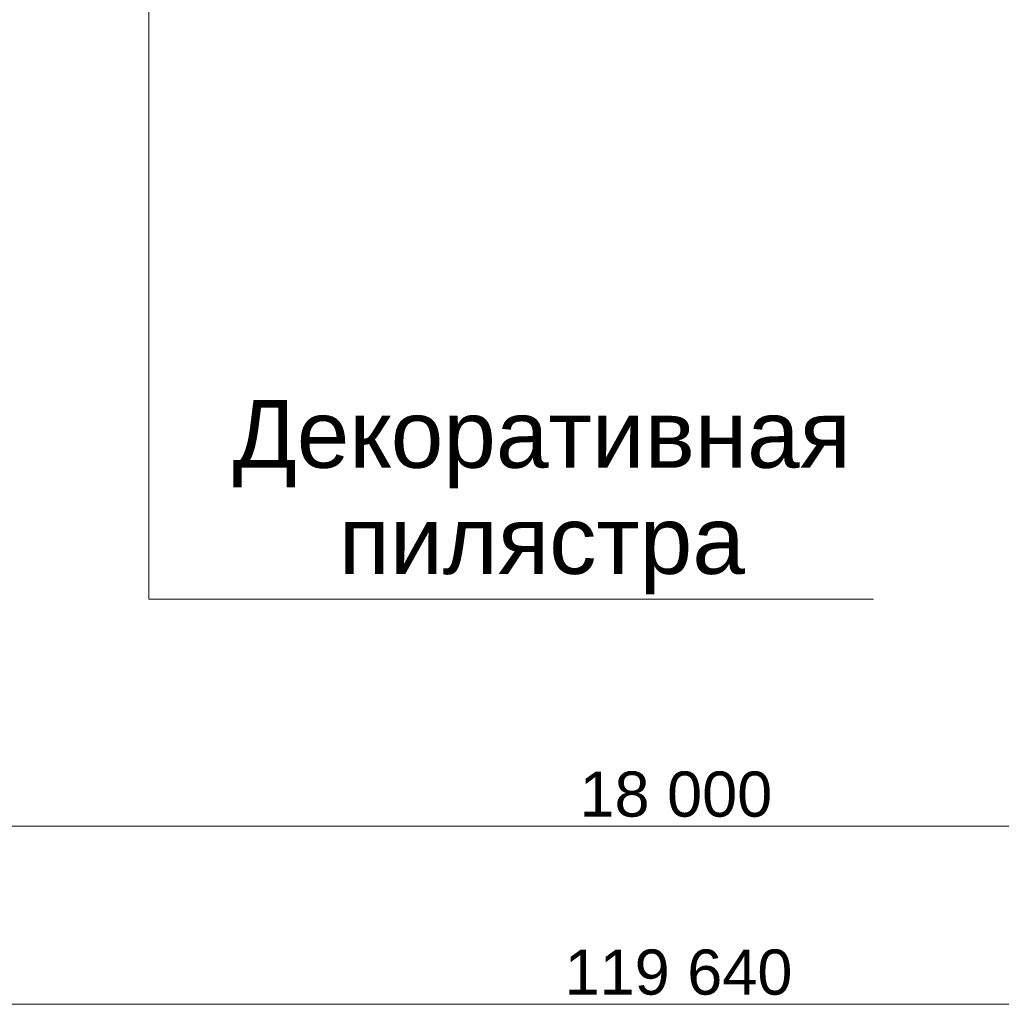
# Model space of a CAD drawing. Header units: millimetres. Extents: x -95523 to 190468, y -7401 to 17692.
# Tile 31 of 139: x -34967 to -30617, y -5500 to -1136. Entities that reach past the tile are written whole.
import ezdxf

# ---------------------------------------------------------------- set-up
doc = ezdxf.new("R2010")
doc.units = ezdxf.units.MM
doc.header["$MEASUREMENT"] = 0
for name, color, linetype, lineweight in [('Р_Фасад в осях 1-24_2_Аннотация - Выносная Надпись.Фасад фрагмент_Ном._пера__1', 7, 'Continuous', 15), ('Р_Фасад в осях 1-24_2_Новый_Аннотация - Выносная Надпись.Фасад фрагмент_Ном._пера__1', 7, 'Continuous', 15), ('Р_Фасад в осях 1-24_2_Размер - Общий_Ном._пера__1', 7, 'Continuous', 15)]:
    doc.layers.add(name, color=color, linetype=linetype, lineweight=lineweight)
doc.styles.add('СГЕНЕРИР_СТИЛЬ_1', font='arial.ttf')
doc.styles.add('СГЕНЕРИР_СТИЛЬ_2', font='arial.ttf')

msp = doc.modelspace()

# ---------------------------------------------------------------- linework, layer by layer
at = {"layer": 'Р_Фасад в осях 1-24_2_Новый_Аннотация - Выносная Надпись.Фасад фрагмент_Ном._пера__1', "color": 7, "linetype": 'Continuous', "lineweight": 15}
for p, q in [((-34395, 707.2), (-34395, -3704.1)), ((-34395, -3704.1), (-34123.7, -3704.1)), ((-34123.7, -3704.1), (-31183, -3704.1))]:
    msp.add_line(p, q, dxfattribs=at)
at = {"layer": 'Р_Фасад в осях 1-24_2_Размер - Общий_Ном._пера__1', "color": 7, "linetype": 'Continuous', "lineweight": 15}
for p, q in [((-41067.2, -4711.2), (-23067.2, -4711.2)), ((-91887.2, -5500), (27752.8, -5500))]:
    msp.add_line(p, q, dxfattribs=at)

# ---------------------------------------------------------------- texts
at = {"layer": 'Р_Фасад в осях 1-24_2_Аннотация - Выносная Надпись.Фасад фрагмент_Ном._пера__1', "color": 7, "linetype": 'Continuous', "lineweight": 15, "insert": (-32653.4, -3683), "char_height": 300, "width": 2940.716, "attachment_point": 8, "line_spacing_factor": 0.940343, "style": 'СГЕНЕРИР_СТИЛЬ_1'}
msp.add_mtext('\\A1;Декоративная пилястра', dxfattribs=at)
at = {"layer": 'Р_Фасад в осях 1-24_2_Размер - Общий_Ном._пера__1', "color": 7, "linetype": 'Continuous', "lineweight": 15, "char_height": 200, "attachment_point": 7, "style": 'СГЕНЕРИР_СТИЛЬ_2'}
for s, insert, width in [('\\A1;18\\~000', (-32486.6, -4671.2), 838.93), ('\\A1;119\\~640', (-32552.7, -5460), 971.116)]:
    msp.add_mtext(s, dxfattribs=dict(at, insert=insert, width=width))

doc.saveas('drawing.dxf')
